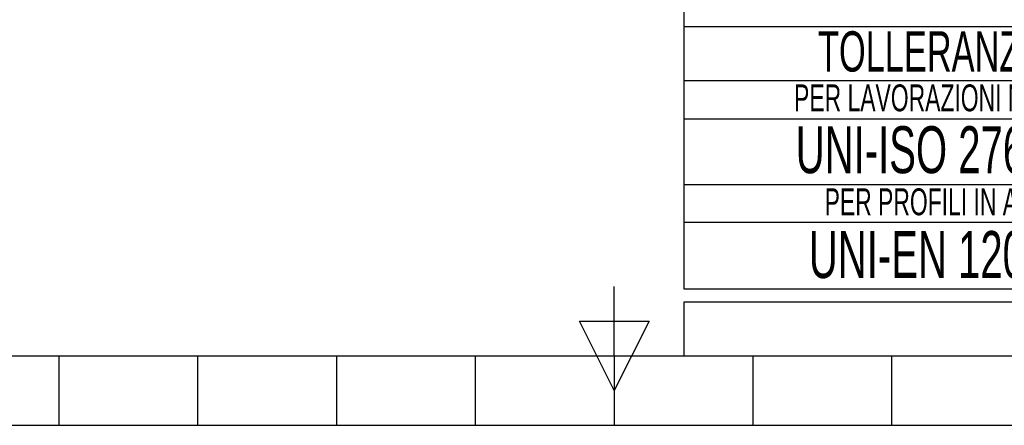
# Model space of a CAD drawing. Header units: millimetres. Extents: x 0 to 420, y 0 to 297.
# Tile 2 of 9: x 166 to 239, y 0 to 30. Entities that reach past the tile are written whole.
import ezdxf
from ezdxf.enums import TextEntityAlignment as Align

# ---------------------------------------------------------------- set-up
doc = ezdxf.new("R2010")
doc.units = ezdxf.units.MM
doc.layers.add('CARTIGLIO', color=140, linetype='Continuous')
doc.styles.add('SLDTEXTSTYLE0', font='TXT', dxfattribs={"width": 0.6382978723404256})

# ---------------------------------------------------------------- blocks, each defined once
blk = doc.blocks.new('SW_NOTE_0_1')
at = {"layer": 'CARTIGLIO', "color": 0, "insert": (85.40558510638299, 3.222669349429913), "char_height": 2.5, "attachment_point": 2, "style": 'SLDTEXTSTYLE0'}
blk.add_mtext("ATTENZIONE: NON INTERPRETARE IL DISEGNO. IN CASO DI QUOTE MANCANTI O POCO CHIARE CONSULTARE L'UFFICIO TECNICO", dxfattribs=at)
blk = doc.blocks.new('SW_NOTE_0_15')
at = {"layer": 'CARTIGLIO', "color": 0, "insert": (23.93617021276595, 3.867203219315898), "char_height": 3, "attachment_point": 2, "style": 'SLDTEXTSTYLE0'}
blk.add_mtext('TOLLERANZE DI LAVORAZIONE', dxfattribs=at)
blk = doc.blocks.new('SW_NOTE_0_23')
at = {"layer": 'CARTIGLIO', "color": 0, "insert": (18.30319148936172, 2.578135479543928), "char_height": 2, "attachment_point": 2, "style": 'SLDTEXTSTYLE0'}
blk.add_mtext('PER LAVORAZIONI MECCANICHE', dxfattribs=at)
blk = doc.blocks.new('SW_NOTE_0_24')
at = {"layer": 'CARTIGLIO', "color": 0, "insert": (15.68484042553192, 4.511737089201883), "char_height": 3.5, "attachment_point": 2, "style": 'SLDTEXTSTYLE0'}
blk.add_mtext('UNI-ISO 2768 mH', dxfattribs=at)
blk = doc.blocks.new('SW_NOTE_0_25')
at = {"layer": 'CARTIGLIO', "color": 0, "insert": (13.85638297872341, 2.578135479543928), "char_height": 2, "attachment_point": 2, "style": 'SLDTEXTSTYLE0'}
blk.add_mtext('PER PROFILI IN ALLUMINIO', dxfattribs=at)
blk = doc.blocks.new('SW_NOTE_0_26')
at = {"layer": 'CARTIGLIO', "color": 0, "insert": (14.05585106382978, 4.511737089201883), "char_height": 3.5, "attachment_point": 2, "style": 'SLDTEXTSTYLE0'}
blk.add_mtext('UNI-EN 12020-2', dxfattribs=at)
blk = doc.blocks.new('Cartiglio ALUSIC')
at = {"layer": 'CARTIGLIO'}
for p, q in [((113.971100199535, 149.9990413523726), (113.971100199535, 94.99904135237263)), ((113.971100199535, 114.5498549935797), (173.971100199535, 114.5498549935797)), ((113.971100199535, 114.5498549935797), (113.971100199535, 94.99904135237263)), ((173.9571410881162, 110.4900006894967), (113.9571410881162, 110.4900006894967)), ((113.971100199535, 107.6716313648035), (154.9806365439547, 107.6716313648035)), ((154.9806365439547, 102.7445210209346), (113.971100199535, 102.7445210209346)), ((113.9850593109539, 99.96496483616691), (154.9945956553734, 99.96496483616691)), ((113.971100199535, 94.99904135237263), (173.971100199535, 94.99904135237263)), ((313.621100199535, 93.99904135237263), (113.971100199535, 93.99904135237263)), ((113.971100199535, 93.99904135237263), (113.971100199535, 89.99904135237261)), ((113.971100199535, 89.99904135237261), (313.621100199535, 89.99904135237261))]:
    blk.add_line(p, q, dxfattribs=at)
at = {"layer": 'CARTIGLIO', "linetype": 'Continuous'}
blk.add_line((113.9695322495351, 89.99904135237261), (313.621100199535, 89.99904135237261), dxfattribs=at)
at = {"layer": 'CARTIGLIO', "color": 140}
for name, p in [('SW_NOTE_0_15', (119.5374520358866, 110.3183836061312)), ('SW_NOTE_0_23', (117.6003680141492, 107.6481432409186)), ('SW_NOTE_0_24', (118.7522918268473, 102.6005131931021)), ('SW_NOTE_0_25', (121.8587729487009, 99.90266357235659)), ('SW_NOTE_0_26', (120.2859705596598, 94.78943414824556)), ('SW_NOTE_0_1', (127.6311861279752, 90.01640253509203))]:
    blk.add_blockref(name, p, dxfattribs=at)
at = {"layer": 'CARTIGLIO', "color": 140, "style": 'SLDTEXTSTYLE0', "width": 0.6382978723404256}
for tag, height, p in [('AUTOATTR1', 3.5, (223.449403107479, 133.7003798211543)), ('AUTOATTR2', 3.5, (221.7698851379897, 127.4217635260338)), ('AUTOATTR11', 3.5, (222.8622803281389, 121.4105734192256)), ('AUTOATTR8', 4, (219.2444208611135, 110.0025032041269)), ('AUTOATTR9', 4, (218.1221976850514, 100.4234402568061)), ('AUTOATTR0', 4, (249.0325362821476, 100.3118048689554))]:
    blk.add_attdef(tag, text='', height=height, dxfattribs=at).set_placement(p, align=Align.TOP_CENTER)
at = {"layer": 'CARTIGLIO', "color": 140}
for tag in ['AUTOATTR13', 'AUTOATTR12', 'AUTOATTR10', 'AUTOATTR7', 'AUTOATTR6', 'AUTOATTR5', 'AUTOATTR4', 'AUTOATTR3']:
    blk.add_attdef(tag, (0, 0), '', height=4, dxfattribs=at)

msp = doc.modelspace()

# ---------------------------------------------------------------- linework, layer by layer
at = {"layer": 'CARTIGLIO', "linetype": 'Continuous'}
for p, q in [((210.0037561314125, 5.171001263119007), (210.0037561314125, 10.34521728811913)), ((207.4166481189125, 7.758109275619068), (212.5908641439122, 7.758109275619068)), ((210.0037561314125, 2.583893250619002), (207.4166481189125, 7.758109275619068)), ((212.5908641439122, 7.758109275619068), (210.0037561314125, 2.583893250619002)), ((5.180115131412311, 5.171001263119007), (414.8273971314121, 5.171001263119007)), ((168.6100279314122, -0.003214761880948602), (168.6100279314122, 5.171001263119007)), ((178.9584599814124, -0.003214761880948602), (178.9584599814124, 5.171001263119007)), ((189.3068920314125, -0.003214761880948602), (189.3068920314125, 5.171001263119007)), ((199.6553240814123, -0.003214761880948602), (199.6553240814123, 5.171001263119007)), ((210.0037561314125, 5.171001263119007), (210.0037561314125, -0.003214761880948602)), ((215.1758291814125, 5.171001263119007), (414.8273971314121, 5.171001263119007)), ((220.3521881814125, -0.003214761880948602), (220.3521881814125, 5.171001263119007)), ((230.7006202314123, -0.003214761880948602), (230.7006202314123, 5.171001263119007)), ((158.2615958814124, -0.003214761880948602), (261.7459163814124, -0.003214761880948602))]:
    msp.add_line(p, q, dxfattribs=at)
at = {"layer": 'CARTIGLIO'}
msp.add_line((215.1773971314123, 5.171001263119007), (414.8273971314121, 5.171001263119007), dxfattribs=at)

# ---------------------------------------------------------------- block references
msp.add_blockref('Cartiglio ALUSIC', (101.206296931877, -84.82804008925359), dxfattribs=at)

doc.saveas('drawing.dxf')
